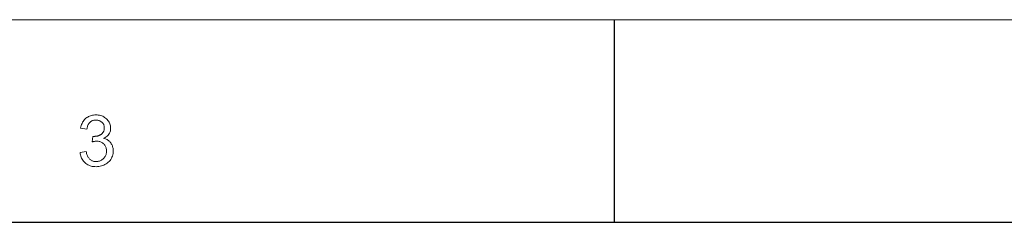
# Model space of a CAD drawing. Header units: millimetres. Extents: x 3489 to 4105, y -1201 to -766.
# Tile 42 of 55: x 3843 to 3944, y -786 to -766. Entities that reach past the tile are written whole.
import ezdxf

# ---------------------------------------------------------------- set-up
doc = ezdxf.new("R2010")
doc.units = ezdxf.units.MM

msp = doc.modelspace()

# ---------------------------------------------------------------- linework, layer by layer
at = {"color": 7, "lineweight": 13}
msp.add_line((3489.361, -765.621), (4105.158, -765.621), dxfattribs=at)
at = {"color": 7, "lineweight": 25, "ltscale": 0.24999}
msp.add_line((3904.08, -765.621), (3904.08, -786.356), dxfattribs=at)
at = {"color": 7, "lineweight": 25}
msp.add_line((3510.097, -786.357), (4084.422, -786.357), dxfattribs=at)
at = {"color": 7, "lineweight": 13}
msp.add_lwpolyline([(3851.848, -777.772), (3851.942, -777.793), (3852.031, -777.82), (3852.115, -777.852), (3852.195, -777.891), (3852.27, -777.934), (3852.34, -777.983), (3852.406, -778.038), (3852.467, -778.099), (3852.523, -778.165), (3852.574, -778.237), (3852.621, -778.312), (3852.663, -778.389), (3852.7, -778.467), (3852.732, -778.546), (3852.759, -778.626), (3852.781, -778.708), (3852.798, -778.791), (3852.81, -778.876), (3852.818, -778.961), (3852.82, -779.049), (3852.815, -779.187), (3852.8, -779.321), (3852.774, -779.45), (3852.738, -779.574), (3852.692, -779.693), (3852.635, -779.806), (3852.568, -779.915), (3852.491, -780.018), (3852.403, -780.117), (3852.306, -780.21), (3852.201, -780.296), (3852.092, -780.374), (3851.979, -780.442), (3851.862, -780.501), (3851.74, -780.551), (3851.615, -780.592), (3851.486, -780.624), (3851.352, -780.646), (3851.215, -780.66), (3851.073, -780.665), (3850.939, -780.661), (3850.809, -780.649), (3850.683, -780.629), (3850.563, -780.601), (3850.447, -780.565), (3850.337, -780.521), (3850.231, -780.469), (3850.13, -780.409), (3850.033, -780.341), (3849.942, -780.265), (3849.856, -780.182), (3849.778, -780.095), (3849.708, -780.002), (3849.645, -779.904), (3849.589, -779.801), (3849.541, -779.693), (3849.5, -779.579), (3849.466, -779.46), (3849.441, -779.337), (3849.422, -779.208), (3850.058, -779.119), (3850.079, -779.219), (3850.103, -779.314), (3850.13, -779.404), (3850.16, -779.488), (3850.193, -779.567), (3850.23, -779.642), (3850.269, -779.711), (3850.312, -779.774), (3850.358, -779.833), (3850.407, -779.887), (3850.459, -779.935), (3850.514, -779.978), (3850.573, -780.016), (3850.635, -780.05), (3850.7, -780.078), (3850.768, -780.1), (3850.84, -780.118), (3850.914, -780.131), (3850.992, -780.139), (3851.073, -780.141), (3851.161, -780.138), (3851.246, -780.129), (3851.328, -780.113), (3851.408, -780.091), (3851.485, -780.063), (3851.559, -780.029), (3851.63, -779.988), (3851.699, -779.941), (3851.765, -779.888), (3851.828, -779.828), (3851.887, -779.764), (3851.94, -779.697), (3851.986, -779.628), (3852.026, -779.556), (3852.06, -779.48), (3852.088, -779.402), (3852.11, -779.322), (3852.125, -779.238), (3852.135, -779.152), (3852.138, -779.063), (3852.135, -778.977), (3852.126, -778.895), (3852.112, -778.815), (3852.093, -778.738), (3852.067, -778.665), (3852.036, -778.594), (3852, -778.527), (3851.958, -778.462), (3851.91, -778.4), (3851.857, -778.341), (3851.799, -778.287), (3851.737, -778.238), (3851.672, -778.195), (3851.604, -778.158), (3851.533, -778.126), (3851.457, -778.101), (3851.379, -778.081), (3851.297, -778.066), (3851.212, -778.058), (3851.123, -778.055), (3851.085, -778.056), (3851.046, -778.058), (3851.005, -778.061), (3850.963, -778.066), (3850.919, -778.072), (3850.873, -778.079), (3850.826, -778.088), (3850.777, -778.098), (3850.726, -778.109), (3850.674, -778.122), (3850.748, -777.563), (3850.798, -777.563), (3850.846, -777.562), (3850.891, -777.561), (3850.935, -777.559), (3850.976, -777.557), (3851.015, -777.554), (3851.052, -777.551), (3851.087, -777.547), (3851.12, -777.543), (3851.151, -777.539), (3851.181, -777.533), (3851.212, -777.526), (3851.243, -777.517), (3851.276, -777.507), (3851.308, -777.496), (3851.342, -777.483), (3851.376, -777.469), (3851.411, -777.454), (3851.447, -777.437), (3851.484, -777.418), (3851.52, -777.398), (3851.555, -777.377), (3851.588, -777.354), (3851.62, -777.329), (3851.651, -777.302), (3851.681, -777.274), (3851.71, -777.244), (3851.737, -777.212), (3851.763, -777.179), (3851.788, -777.144), (3851.81, -777.108), (3851.831, -777.069), (3851.849, -777.029), (3851.865, -776.988), (3851.878, -776.944), (3851.889, -776.899), (3851.897, -776.852), (3851.903, -776.803), (3851.907, -776.753), (3851.908, -776.701), (3851.905, -776.625), (3851.898, -776.553), (3851.885, -776.485), (3851.867, -776.42), (3851.844, -776.358), (3851.816, -776.3), (3851.782, -776.246), (3851.744, -776.195), (3851.7, -776.147), (3851.651, -776.103), (3851.599, -776.063), (3851.546, -776.027), (3851.491, -775.995), (3851.434, -775.967), (3851.375, -775.944), (3851.315, -775.925), (3851.254, -775.91), (3851.19, -775.899), (3851.126, -775.893), (3851.059, -775.891), (3850.983, -775.893), (3850.911, -775.901), (3850.841, -775.913), (3850.774, -775.93), (3850.71, -775.952), (3850.648, -775.979), (3850.59, -776.01), (3850.534, -776.047), (3850.481, -776.088), (3850.431, -776.135), (3850.385, -776.186), (3850.342, -776.241), (3850.302, -776.3), (3850.266, -776.363), (3850.234, -776.431), (3850.205, -776.503), (3850.18, -776.579), (3850.158, -776.659), (3850.14, -776.743), (3850.126, -776.831), (3849.489, -776.715), (3849.517, -776.583), (3849.551, -776.458), (3849.59, -776.34), (3849.636, -776.229), (3849.688, -776.124), (3849.745, -776.026), (3849.809, -775.935), (3849.878, -775.851), (3849.954, -775.774), (3850.035, -775.703), (3850.122, -775.639), (3850.211, -775.582), (3850.304, -775.532), (3850.4, -775.488), (3850.499, -775.451), (3850.602, -775.421), (3850.708, -775.398), (3850.817, -775.381), (3850.929, -775.371), (3851.045, -775.367), (3851.172, -775.371), (3851.295, -775.383), (3851.414, -775.403), (3851.528, -775.43), (3851.639, -775.465), (3851.745, -775.508), (3851.846, -775.559), (3851.943, -775.617), (3852.037, -775.684), (3852.125, -775.758), (3852.208, -775.838), (3852.281, -775.921), (3852.346, -776.008), (3852.403, -776.099), (3852.45, -776.193), (3852.489, -776.29), (3852.52, -776.391), (3852.541, -776.495), (3852.554, -776.603), (3852.558, -776.715), (3852.551, -776.856), (3852.53, -776.988), (3852.495, -777.113), (3852.445, -777.23), (3852.381, -777.338), (3852.303, -777.438), (3852.21, -777.53), (3852.104, -777.614), (3851.983, -777.69), (3851.848, -777.758)], close=True, dxfattribs=at)

doc.saveas('drawing.dxf')
